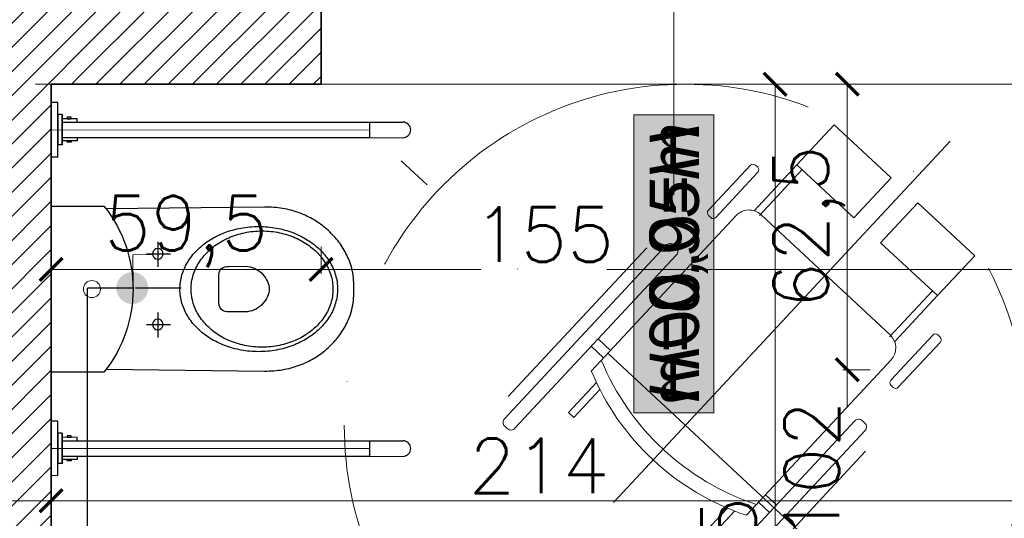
# Model space of a CAD drawing. Header units: millimetres. Extents: x -740 to 33545, y -26688 to 22494.
# Tile 148 of 256: x 10059 to 10276, y 10697 to 10806. Entities that reach past the tile are written whole.
import ezdxf
from ezdxf.lldxf.tags import DXFTag

# ---------------------------------------------------------------- set-up
doc = ezdxf.new("R2010")
doc.units = ezdxf.units.MM
doc.header["$MEASUREMENT"] = 0
doc.linetypes.add('ACAD_ISO10W100', pattern=[18, 12, -3, 0, -3])
doc.layers.get('Defpoints').update_dxf_attribs({"color": 252})
for name, color, linetype, lineweight in [('_IS_EKO_armatura', 7, 'Continuous', 15), ('_IS_EKO_odwodnienie_hydrantów', 3, 'Continuous', 30), ('A_istniejące ściany', 252, 'Continuous', 35), ('A_l.przerywana', 252, 'ICAD_ISO03W100', 9), ('A_opisy', 252, 'Continuous', 15), ('l.przerywana', 252, 'ICAD_ISO03W100', 5), ('l.wypełnien', 252, 'Continuous', 5), ('Nowe_820-G Rysunki Obrazki_Nr_pióra__1', 252, 'Continuous', 13), ('szraf1', 252, 'Continuous', 5), ('wymiarowanie', 252, 'Continuous', 9)]:
    doc.layers.add(name, color=color, linetype=linetype, lineweight=lineweight)
doc.layers.add('WYPOSARZENIE', color=252, linetype='Continuous')
doc.layers.add('WYPOSAŻENIE', color=252, linetype='Continuous')
doc.styles.add('ARIALL', font='GOTHIC.TTF', dxfattribs={"height": 40})
doc.styles.add('styl2', font='simplex.shx')
tags = doc.linetypes.add('ICAD_ISO03W100', pattern=[30, 12, -18]).pattern_tags.tags
tags[6:7] = [DXFTag(74, 4), DXFTag(75, 0), DXFTag(340, '0'), DXFTag(46, 1.0), DXFTag(50, 0.0), DXFTag(44, 0.0), DXFTag(45, 0.0)]
tags[4:5] = [DXFTag(74, 4), DXFTag(75, 0), DXFTag(340, '0'), DXFTag(46, 1.0), DXFTag(50, 0.0), DXFTag(44, 0.0), DXFTag(45, 0.0)]
doc.dimstyles.new('Skala 1-50', dxfattribs={"dimtxt": 12, "dimasz": 5, "dimexe": 1, "dimexo": 1, "dimgap": 1.5, "dimtad": 1, "dimdec": 1, "dimrnd": 0.5, "dimtxsty": 'styl2', "dimblk": 'ARCHTICK', "dimcen": 5, "dimadec": 0, "dimazin": 0, "dimtfac": 1, "dimtdec": 1, "dimtmove": 1, "dimatfit": 3, "dimldrblk": 'ARCHTICK', "dimfxl": 0, "dimlwd": -1, "dimlwe": -1, "dimarcsym": 0})

# ---------------------------------------------------------------- blocks, each defined once
blk = doc.blocks.new('FOTEL-K')
at = {"linetype": 'ACAD_ISO10W100'}
for p, q in [((5.633, 7.569), (-5.633, -7.569)), ((7.569, -5.633), (-7.569, 5.633))]:
    blk.add_line(p, q, dxfattribs=at)
for p, q in [((0.222, 4.361), (4.187, 1.41)), ((-0.001, 2.861), (-0.108, 2.718)), ((-0.108, 2.718), (0.638, 2.163)), ((0.798, 2.266), (-0.001, 2.861)), ((1.062, 2.419), (5.201, -0.661)), ((1.629, 2.451), (1.412, 2.159)), ((1.827, 2.303), (1.61, 2.011)), ((-2.741, -0.82), (-2.635, -0.677)), ((-2.635, -0.677), (-1.889, -1.232)), ((-1.941, -1.415), (-2.741, -0.82)), ((6.591, -1.997), (5.367, -1.086)), ((5.289, -1.263), (2.729, -4.704)), ((6.489, -2.135), (5.265, -1.224)), ((-4.113, -1.465), (-0.148, -4.416)), ((2.127, -4.792), (-2.012, -1.712)), ((-1.663, -1.972), (-1.907, -2.301)), ((-1.465, -2.119), (-1.709, -2.448)), ((3.908, -5.603), (2.684, -4.692)), ((3.805, -5.74), (2.581, -4.829))]:
    blk.add_line(p, q)
for points in [[(4.297, 0.733), (4.246, 0.664, -0.414214), (4.065, 0.637), (-0.557, 4.077, -0.414214), (-0.584, 4.258), (-0.532, 4.327, -0.414214), (-0.352, 4.353), (4.271, 0.913, -0.414214)], [(6.473, -0.994), (6.427, -1.056, -0.414214), (6.307, -1.074), (5.103, -0.178, -0.414214), (5.085, -0.058), (5.132, 0.004, -0.414214), (5.252, 0.022), (6.456, -0.874, -0.414214)], [(0.556, -4.295), (0.505, -4.364, -0.414214), (0.324, -4.39), (-4.298, -0.95, -0.414214), (-4.325, -0.769), (-4.273, -0.7, -0.414214), (-4.093, -0.674), (0.53, -4.114, -0.414214)], [(2.811, -5.915), (2.857, -5.853, 0.414214), (2.839, -5.733), (1.636, -4.837, 0.414214), (1.515, -4.855), (1.469, -4.917, 0.414214), (1.487, -5.037), (2.691, -5.933, 0.414214)]]:
    blk.add_lwpolyline(points, format="xyb", close=True)
for points in [[(7.655, -2.789), (6.591, -1.997), (5.464, -3.512), (6.527, -4.304)], [(4.869, -6.532), (3.805, -5.74), (4.933, -4.225), (5.997, -5.017)]]:
    blk.add_lwpolyline(points, close=True)
blk.add_circle((0, 0), 8.291, dxfattribs=at)
for centre, radius, start, end in [((4.045, -3.01), 6.195, 118.7855, 167.9004), ((4.33, -3.223), 6.195, 118.7855, 167.9004), ((4.944, -1.006), 0.43, 323.343, 53.343), ((2.384, -4.447), 0.43, 233.343, 323.343)]:
    blk.add_arc(centre, radius, start, end)
blk = doc.blocks.new('_ArchTick')
at = {"color": 0, "linetype": 'ByBlock', "const_width": 0.15}
blk.add_lwpolyline([(-0.5, -0.5), (0.5, 0.5)], dxfattribs=at)
blk = doc.blocks.new('*D2233')
at = {"layer": 'Defpoints', "color": 0}
for p in [(10052.23, 10727.2), (10066.23, 10728.73), (10066.23, 10700.5)]:
    blk.add_point(p, dxfattribs=at)
at = {"layer": 'wymiarowanie', "color": 0}
for p, q in [((10052.23, 10705.5), (10052.23, 10699.5)), ((10066.23, 10705.5), (10066.23, 10699.5)), ((10052.23, 10700.5), (10066.23, 10700.5))]:
    blk.add_line(p, q, dxfattribs=at)
at = {"layer": 'wymiarowanie', "color": 0, "xscale": 5, "yscale": 5, "zscale": 5, "rotation": 180}
blk.add_blockref('_ArchTick', (10052.23, 10700.5), dxfattribs=at)
at = {"layer": 'wymiarowanie', "color": 0, "xscale": 5, "yscale": 5, "zscale": 5}
blk.add_blockref('_ArchTick', (10066.23, 10700.5), dxfattribs=at)
at = {"layer": 'wymiarowanie', "color": 0, "insert": (10037.99, 10708.15), "char_height": 12, "attachment_point": 5, "style": 'styl2'}
blk.add_mtext('14', dxfattribs=at)
blk = doc.blocks.new('*D2234')
at = {"layer": 'Defpoints', "color": 0}
for p in [(10066.23, 10728.73), (10280.43, 10720.32), (10280.43, 10700.5)]:
    blk.add_point(p, dxfattribs=at)
at = {"layer": 'wymiarowanie', "color": 0}
for p, q in [((10066.23, 10705.5), (10066.23, 10699.5)), ((10280.43, 10705.5), (10280.43, 10699.5)), ((10066.23, 10700.5), (10280.43, 10700.5))]:
    blk.add_line(p, q, dxfattribs=at)
at = {"layer": 'wymiarowanie', "color": 0, "xscale": 5, "yscale": 5, "zscale": 5, "rotation": 180}
blk.add_blockref('_ArchTick', (10066.23, 10700.5), dxfattribs=at)
at = {"layer": 'wymiarowanie', "color": 0, "xscale": 5, "yscale": 5, "zscale": 5}
blk.add_blockref('_ArchTick', (10280.43, 10700.5), dxfattribs=at)
at = {"layer": 'wymiarowanie', "color": 0, "insert": (10173.33, 10708.15), "char_height": 12, "attachment_point": 5, "style": 'styl2'}
blk.add_mtext('214', dxfattribs=at)
blk = doc.blocks.new('*D2594')
at = {"layer": 'Defpoints', "color": 0}
for p in [(10066.23, 10774.55), (10125.49, 10774.55), (10125.49, 10751.3)]:
    blk.add_point(p, dxfattribs=at)
at = {"layer": 'wymiarowanie', "color": 0}
for p, q in [((10066.23, 10756.3), (10066.23, 10750.3)), ((10125.49, 10756.3), (10125.49, 10750.3)), ((10066.23, 10751.3), (10125.49, 10751.3))]:
    blk.add_line(p, q, dxfattribs=at)
at = {"layer": 'wymiarowanie', "color": 0, "xscale": 5, "yscale": 5, "zscale": 5, "rotation": 180}
blk.add_blockref('_ArchTick', (10066.23, 10751.3), dxfattribs=at)
at = {"layer": 'wymiarowanie', "color": 0, "xscale": 5, "yscale": 5, "zscale": 5}
blk.add_blockref('_ArchTick', (10125.49, 10751.3), dxfattribs=at)
at = {"layer": 'wymiarowanie', "color": 0, "insert": (10095.86, 10759.65), "char_height": 12, "attachment_point": 5, "style": 'styl2'}
blk.add_mtext('59,5', dxfattribs=at)
blk = doc.blocks.new('*D2595')
at = {"layer": 'Defpoints', "color": 0}
for p in [(10125.49, 10774.55), (10280.43, 10774.55), (10280.43, 10751.3)]:
    blk.add_point(p, dxfattribs=at)
at = {"layer": 'wymiarowanie', "color": 0}
for p, q in [((10125.49, 10756.3), (10125.49, 10750.3)), ((10280.43, 10756.3), (10280.43, 10750.3)), ((10125.49, 10751.3), (10160.59, 10751.3)), ((10280.43, 10751.3), (10188.23, 10751.3))]:
    blk.add_line(p, q, dxfattribs=at)
at = {"layer": 'wymiarowanie', "color": 0, "xscale": 5, "yscale": 5, "zscale": 5, "rotation": 180}
blk.add_blockref('_ArchTick', (10125.49, 10751.3), dxfattribs=at)
at = {"layer": 'wymiarowanie', "color": 0, "xscale": 5, "yscale": 5, "zscale": 5}
blk.add_blockref('_ArchTick', (10280.43, 10751.3), dxfattribs=at)
at = {"layer": 'wymiarowanie', "color": 0, "insert": (10174.41, 10758.95), "char_height": 12, "attachment_point": 5, "style": 'styl2'}
blk.add_mtext('155', dxfattribs=at)
blk = doc.blocks.new('*D2759')
at = {"layer": 'Defpoints', "color": 0}
for p in [(10280.43, 10791.99), (10241.04, 10729.26), (10280.43, 10729.26)]:
    blk.add_point(p, dxfattribs=at)
at = {"layer": 'wymiarowanie', "color": 0}
for p, q in [((10246.04, 10791.99), (10240.04, 10791.99)), ((10241.04, 10791.99), (10241.04, 10729.26)), ((10246.04, 10729.26), (10240.04, 10729.26))]:
    blk.add_line(p, q, dxfattribs=at)
at = {"layer": 'wymiarowanie', "color": 0, "xscale": 5, "yscale": 5, "zscale": 5}
for p, rotation in [((10241.04, 10791.99), 90), ((10241.04, 10729.26), 270)]:
    blk.add_blockref('_ArchTick', p, dxfattribs=dict(at, rotation=rotation))
at = {"layer": 'wymiarowanie', "color": 0, "insert": (10232.69, 10760.62), "char_height": 12, "attachment_point": 5, "rotation": 90, "style": 'styl2'}
blk.add_mtext('62,5', dxfattribs=at)
blk = doc.blocks.new('*D2760')
at = {"layer": 'Defpoints', "color": 0}
for p in [(10280.43, 10729.26), (10241.04, 10627.26), (10280.43, 10627.26)]:
    blk.add_point(p, dxfattribs=at)
at = {"layer": 'wymiarowanie', "color": 0}
for p, q in [((10246.04, 10729.26), (10240.04, 10729.26)), ((10241.04, 10729.26), (10241.04, 10720.96)), ((10241.04, 10627.26), (10241.04, 10693.2)), ((10246.04, 10627.26), (10240.04, 10627.26))]:
    blk.add_line(p, q, dxfattribs=at)
at = {"layer": 'wymiarowanie', "color": 0, "xscale": 5, "yscale": 5, "zscale": 5}
for p, rotation in [((10241.04, 10729.26), 90), ((10241.04, 10627.26), 270)]:
    blk.add_blockref('_ArchTick', p, dxfattribs=dict(at, rotation=rotation))
at = {"layer": 'wymiarowanie', "color": 0, "insert": (10233.24, 10707.08), "char_height": 12, "attachment_point": 5, "rotation": 90, "style": 'styl2'}
blk.add_mtext('102', dxfattribs=at)
blk = doc.blocks.new('*D2764')
at = {"layer": 'Defpoints', "color": 0}
for p in [(10225.17, 10791.99), (10246.04, 10791.99), (10245.86, 10564.52)]:
    blk.add_point(p, dxfattribs=at)
at = {"layer": 'wymiarowanie', "color": 0}
for p, q in [((10230.17, 10791.99), (10224.17, 10791.99)), ((10225.17, 10564.52), (10225.17, 10791.99)), ((10230.17, 10564.52), (10224.17, 10564.52))]:
    blk.add_line(p, q, dxfattribs=at)
at = {"layer": 'wymiarowanie', "color": 0, "xscale": 5, "yscale": 5, "zscale": 5}
for p, rotation in [((10225.17, 10791.99), 90), ((10225.17, 10564.52), 270)]:
    blk.add_blockref('_ArchTick', p, dxfattribs=dict(at, rotation=rotation))
at = {"layer": 'wymiarowanie', "color": 0, "insert": (10216.82, 10678.26), "char_height": 12, "attachment_point": 5, "rotation": 90, "style": 'styl2'}
blk.add_mtext('227,5', dxfattribs=at)

msp = doc.modelspace()

# ---------------------------------------------------------------- hatches: boundary and pattern name
at = {"layer": '_IS_EKO_armatura', "linetype": 'ByBlock'}
msp.add_hatch(color=256, dxfattribs=at).paths.add_polyline_path([(10081.01, 10745.48, -1), (10087.1, 10748.95, -1)])
at = {"layer": 'A_opisy', "ltscale": 0.3}
msp.add_hatch(color=256, dxfattribs=at).paths.add_polyline_path([(10194.2, 10785.27), (10194.2, 10719.81), (10211.73, 10719.81), (10211.73, 10785.27)])
msp.add_hatch(color=256, dxfattribs=at).paths.add_polyline_path([(10194.2, 10785.27), (10194.2, 10719.81), (10211.73, 10719.81), (10211.73, 10785.27)])
msp.add_hatch(color=256, dxfattribs=at).paths.add_polyline_path([(10194.2, 10785.27), (10194.2, 10719.81), (10211.73, 10719.81), (10211.73, 10785.27)])
msp.add_hatch(color=256, dxfattribs=at).paths.add_polyline_path([(10194.2, 10785.27), (10194.2, 10719.81), (10211.73, 10719.81), (10211.73, 10785.27)])
at = {"layer": 'l.wypełnien'}
h = msp.add_hatch(dxfattribs=at)
h.set_pattern_fill('ANSI31', color=256, scale=30, style=0)
h.paths.add_polyline_path([(8887.19, 10284.84), (8887.19, 10539.8), (8932.19, 10539.8), (8932.19, 10402.52), (9059.57, 10402.52), (9368.19, 10402.52), (9394.23, 10402.52), (9416.72, 10402.52), (9416.72, 10359.34), (9405.31, 10359.34), (9376.25, 10359.34), (8932.19, 10359.34), (8932.19, 10284.84)])
h.paths.add_polyline_path([(9871.19, 10801.99), (9871.19, 10791.99), (9878.23, 10791.99), (9890.23, 10791.99), (10052.23, 10791.99), (10052.23, 10564.52), (10066.23, 10564.52), (10066.23, 10706), (10066.23, 10711.93), (10066.23, 10711.98), (10066.23, 10728.73), (10066.23, 10765.23), (10066.23, 10776), (10066.23, 10781.93), (10066.23, 10781.98), (10066.23, 10781.93), (10066.23, 10776), (10066.22, 10776), (10066.23, 10781.93), (10066.23, 10781.98), (10066.23, 10791.99), (10125.49, 10791.99), (10125.49, 10808.08), (10125.49, 10819.93), (10125.49, 10834.32), (10058.81, 10834.32), (9924.19, 10834.32), (9924.19, 10862.32), (9879.19, 10862.32), (9879.19, 10834.32), (9871.19, 10834.32), (9871.19, 10801.99)])
h.paths.add_polyline_path([(9570.47, 10794.52), (9731.23, 10794.52), (9731.23, 10731.52), (9748.23, 10731.52), (9748.23, 10793.99), (9768.19, 10793.99), (9768.19, 10801.99), (9781.19, 10801.99), (9781.19, 10834.32), (9769.78, 10834.32), (9645.19, 10834.32), (9645.19, 10833.52), (9604.19, 10833.52), (9570.47, 10833.52)])
h.paths.add_polyline_path([(9394.23, 10794.52), (9428.47, 10794.52), (9428.47, 10833.52), (9388.19, 10833.52), (9388.19, 10794.52), (9394.23, 10794.52)])
h.paths.add_polyline_path([(9428.47, 10794.52), (9428.47, 10833.52), (9448.47, 10833.52), (9448.47, 10794.52)])
h.paths.add_polyline_path([(9550.47, 10794.52), (9570.47, 10794.52), (9570.47, 10833.52), (9550.47, 10833.52)])
h.paths.add_polyline_path([(9368.19, 10794.52), (9388.19, 10794.52), (9388.19, 10833.52), (9368.19, 10833.52)])
h.paths.add_polyline_path([(9604.19, 10833.52), (9604.19, 10849.32), (9645.19, 10849.32), (9645.19, 10833.52)])
h.paths.add_polyline_path([(9368.19, 10422.52), (9368.19, 10402.52), (9394.23, 10402.52), (9394.23, 10422.52)])
h.paths.add_polyline_path([(9368.19, 10774.52), (9394.23, 10774.52), (9394.23, 10794.52), (9368.19, 10794.52)])

# ---------------------------------------------------------------- linework, layer by layer
at = {"layer": '_IS_EKO_armatura', "linetype": 'ByBlock'}
for p, q in [((10088.28, 10754.57), (10084.17, 10754.54)), ((10084.17, 10754.54), (10084.23, 10747.22))]:
    msp.add_line(p, q, dxfattribs=at)
at = {"layer": '_IS_EKO_odwodnienie_hydrantów'}
for p, q in [((10074.23, 10546.1), (10074.23, 10747.22)), ((10084.23, 10747.22), (10074.23, 10747.22)), ((10094.78, 10747.22), (10084.78, 10747.22))]:
    msp.add_line(p, q, dxfattribs=at)
at = {"layer": 'A_istniejące ściany'}
for points in [[(10125.49, 10791.99), (10125.49, 10834.32)], [(10125.49, 10808.08), (10125.49, 10791.99)], [(10066.23, 10791.99), (10125.49, 10791.99)], [(10066.23, 10564.52), (10066.23, 10791.99)]]:
    msp.add_lwpolyline(points, dxfattribs=at)
at = {"layer": 'A_l.przerywana', "ltscale": 0.3}
msp.add_lwpolyline([(10280.43, 10791.99), (10125.49, 10791.99)], dxfattribs=at)
at = {"layer": 'A_opisy'}
msp.add_line((10202.96, 10901.06), (10202.96, 10767.59), dxfattribs=at)
at = {"layer": 'A_opisy', "ltscale": 0.3}
msp.add_lwpolyline([(10194.2, 10785.27), (10194.2, 10719.81), (10211.73, 10719.81), (10211.73, 10785.27)], close=True, dxfattribs=at)
msp.add_lwpolyline([(10194.2, 10785.27), (10194.2, 10719.81), (10211.73, 10719.81), (10211.73, 10785.27)], close=True, dxfattribs=at)
msp.add_lwpolyline([(10194.2, 10785.27), (10194.2, 10719.81), (10211.73, 10719.81), (10211.73, 10785.27)], close=True, dxfattribs=at)
msp.add_lwpolyline([(10194.2, 10785.27), (10194.2, 10719.81), (10211.73, 10719.81), (10211.73, 10785.27)], close=True, dxfattribs=at)
at = {"layer": 'l.przerywana'}
for p, q in [((10136.13, 10781.95), (10066.23, 10781.93)), ((10136.13, 10711.95), (10066.23, 10711.93))]:
    msp.add_line(p, q, dxfattribs=at)
at = {"layer": 'Nowe_820-G Rysunki Obrazki_Nr_pióra__1', "linetype": 'Continuous', "lineweight": 13}
for points in [[(10073, 10791.99), (10062.84, 10791.99)], [(10073, 10791.99), (10083.16, 10791.99)]]:
    msp.add_lwpolyline(points, dxfattribs=at)
at = {"layer": 'wymiarowanie'}
msp.add_circle((10075.19, 10746.99), 1.88, dxfattribs=at)
at = {"layer": 'WYPOSARZENIE'}
msp.add_lwpolyline([(10066.23, 10728.73), (10066.23, 10765.23), (10077.84, 10765.23, -0.349919), (10077.84, 10728.73), (10066.23, 10728.73)], format="xyb", dxfattribs=at)
at = {"layer": 'WYPOSAŻENIE'}
for p, q in [((10066.23, 10787.98), (10066.22, 10775.98)), ((10067.73, 10787.98), (10066.23, 10787.98)), ((10067.72, 10775.98), (10067.73, 10787.98)), ((10067.72, 10778.66), (10067.73, 10785.33)), ((10067.73, 10785.32), (10067.72, 10778.65)), ((10068.64, 10785.32), (10067.73, 10785.32)), ((10068.64, 10785.33), (10068.64, 10778.66)), ((10068.64, 10778.65), (10068.64, 10785.32)), ((10068.64, 10784.42), (10068.64, 10783.68)), ((10071.92, 10784.41), (10068.64, 10784.42)), ((10068.64, 10783.68), (10136.13, 10783.65)), ((10069.75, 10784.72), (10069.75, 10784.42)), ((10070.63, 10784.72), (10069.75, 10784.72)), ((10069.75, 10784.42), (10070.63, 10784.42)), ((10070.63, 10784.42), (10070.63, 10784.72)), ((10071.92, 10783.68), (10071.92, 10784.41)), ((10136.13, 10783.65), (10136.12, 10780.25)), ((10136.13, 10783.65), (10143.49, 10783.64)), ((10143.79, 10783.62), (10143.49, 10783.64)), ((10144.07, 10783.54), (10143.79, 10783.62)), ((10144.34, 10783.41), (10144.07, 10783.54)), ((10144.59, 10783.24), (10144.34, 10783.41)), ((10144.8, 10783.03), (10144.59, 10783.24)), ((10144.97, 10782.79), (10144.8, 10783.03)), ((10144.58, 10780.64), (10144.79, 10780.85)), ((10144.79, 10780.85), (10144.96, 10781.09)), ((10144.96, 10781.09), (10145.09, 10781.36)), ((10145.09, 10782.52), (10144.97, 10782.79)), ((10145.17, 10782.24), (10145.09, 10782.52)), ((10145.09, 10781.36), (10145.17, 10781.65)), ((10145.19, 10781.94), (10145.17, 10782.24)), ((10145.17, 10781.65), (10145.19, 10781.94)), ((10068.64, 10778.66), (10067.72, 10778.66)), ((10068.64, 10779.56), (10068.64, 10780.29)), ((10068.64, 10780.28), (10136.12, 10780.25)), ((10071.92, 10779.56), (10068.64, 10779.56)), ((10069.74, 10779.26), (10069.74, 10779.56)), ((10069.74, 10779.56), (10070.62, 10779.56)), ((10070.62, 10779.26), (10069.74, 10779.26)), ((10070.62, 10779.56), (10070.62, 10779.26)), ((10071.92, 10780.29), (10071.92, 10779.56)), ((10136.12, 10780.25), (10143.49, 10780.24)), ((10143.49, 10780.24), (10143.79, 10780.27)), ((10143.79, 10780.27), (10144.07, 10780.34)), ((10144.07, 10780.34), (10144.34, 10780.47)), ((10144.34, 10780.47), (10144.58, 10780.64)), ((10067.72, 10775.99), (10066.22, 10776)), ((10066.23, 10717.98), (10066.22, 10705.98)), ((10067.73, 10717.98), (10066.23, 10717.98)), ((10067.72, 10705.98), (10067.73, 10717.98)), ((10067.72, 10708.66), (10067.73, 10715.33)), ((10067.73, 10715.32), (10067.72, 10708.65)), ((10068.64, 10715.32), (10067.73, 10715.32)), ((10068.64, 10715.33), (10068.64, 10708.66)), ((10068.64, 10708.65), (10068.64, 10715.32)), ((10068.64, 10714.42), (10068.64, 10713.68)), ((10071.92, 10714.41), (10068.64, 10714.42)), ((10069.75, 10714.72), (10069.75, 10714.42)), ((10070.63, 10714.72), (10069.75, 10714.72)), ((10069.75, 10714.42), (10070.63, 10714.42)), ((10070.63, 10714.42), (10070.63, 10714.72)), ((10071.92, 10713.68), (10071.92, 10714.41)), ((10068.64, 10713.68), (10136.13, 10713.65)), ((10136.13, 10713.65), (10136.12, 10710.25)), ((10136.13, 10713.65), (10143.49, 10713.64)), ((10143.79, 10713.62), (10143.49, 10713.64)), ((10144.07, 10713.54), (10143.79, 10713.62)), ((10144.34, 10713.41), (10144.07, 10713.54)), ((10144.59, 10713.24), (10144.34, 10713.41)), ((10144.8, 10713.03), (10144.59, 10713.24)), ((10144.97, 10712.79), (10144.8, 10713.03)), ((10145.09, 10712.52), (10144.97, 10712.79)), ((10145.17, 10712.24), (10145.09, 10712.52)), ((10145.09, 10711.36), (10145.17, 10711.65)), ((10145.19, 10711.94), (10145.17, 10712.24)), ((10145.17, 10711.65), (10145.19, 10711.94)), ((10068.64, 10709.56), (10068.64, 10710.29)), ((10068.64, 10710.28), (10136.12, 10710.25)), ((10071.92, 10709.56), (10068.64, 10709.56)), ((10069.74, 10709.26), (10069.74, 10709.56)), ((10069.74, 10709.56), (10070.62, 10709.56)), ((10070.62, 10709.56), (10070.62, 10709.26)), ((10071.92, 10710.29), (10071.92, 10709.56)), ((10136.12, 10710.25), (10143.49, 10710.24)), ((10143.49, 10710.24), (10143.79, 10710.27)), ((10143.79, 10710.27), (10144.07, 10710.34)), ((10144.07, 10710.34), (10144.34, 10710.47)), ((10144.34, 10710.47), (10144.58, 10710.64)), ((10144.58, 10710.64), (10144.79, 10710.85)), ((10144.79, 10710.85), (10144.96, 10711.09)), ((10144.96, 10711.09), (10145.09, 10711.36)), ((10068.64, 10708.66), (10067.72, 10708.66)), ((10070.62, 10709.26), (10069.74, 10709.26)), ((10067.72, 10705.99), (10066.22, 10706))]:
    msp.add_line(p, q, dxfattribs=at)
for points in [[(10078.34, 10729.38), (10113.11, 10728.98), (10113.62, 10728.98), (10114.13, 10728.99), (10114.63, 10729.01), (10115.13, 10729.04), (10115.62, 10729.08), (10116.11, 10729.14), (10116.59, 10729.2), (10117.07, 10729.28), (10117.55, 10729.36), (10118.01, 10729.46), (10118.48, 10729.57), (10118.93, 10729.68), (10119.39, 10729.81), (10119.83, 10729.95), (10120.28, 10730.09), (10120.71, 10730.25), (10121.14, 10730.41), (10121.56, 10730.58), (10121.98, 10730.77), (10122.39, 10730.96), (10122.8, 10731.15), (10123.2, 10731.36), (10123.59, 10731.58), (10123.97, 10731.8), (10124.35, 10732.03), (10124.72, 10732.27), (10125.09, 10732.52), (10125.45, 10732.77), (10125.8, 10733.03), (10126.14, 10733.3), (10126.48, 10733.58), (10126.8, 10733.86), (10127.13, 10734.15), (10127.44, 10734.44), (10127.74, 10734.74), (10128.04, 10735.05), (10128.33, 10735.36), (10128.61, 10735.68), (10128.89, 10736.01), (10129.15, 10736.34), (10129.41, 10736.67), (10129.66, 10737.01), (10129.9, 10737.36), (10130.13, 10737.71), (10130.35, 10738.06), (10130.57, 10738.42), (10130.77, 10738.78), (10130.96, 10739.15), (10131.15, 10739.52), (10131.33, 10739.9), (10131.5, 10740.27), (10131.65, 10740.66), (10131.8, 10741.04), (10131.94, 10741.43), (10131.94, 10741.43), (10132.09, 10741.91), (10132.22, 10742.4), (10132.34, 10742.91), (10132.44, 10743.43), (10132.52, 10743.95), (10132.59, 10744.47), (10132.64, 10745), (10132.68, 10745.51), (10132.71, 10746.02), (10132.72, 10746.51), (10132.73, 10746.99), (10132.73, 10746.99), (10132.72, 10747.46), (10132.71, 10747.96), (10132.68, 10748.46), (10132.64, 10748.98), (10132.59, 10749.5), (10132.52, 10750.03), (10132.44, 10750.55), (10132.34, 10751.07), (10132.22, 10751.58), (10132.09, 10752.07), (10131.94, 10752.55), (10131.8, 10752.94), (10131.65, 10753.32), (10131.49, 10753.7), (10131.33, 10754.08), (10131.15, 10754.46), (10130.96, 10754.83), (10130.77, 10755.19), (10130.56, 10755.56), (10130.35, 10755.92), (10130.13, 10756.27), (10129.9, 10756.62), (10129.66, 10756.97), (10129.41, 10757.31), (10129.15, 10757.64), (10128.89, 10757.97), (10128.61, 10758.29), (10128.33, 10758.61), (10128.04, 10758.93), (10127.74, 10759.23), (10127.44, 10759.53), (10127.12, 10759.83), (10126.8, 10760.12), (10126.47, 10760.4), (10126.14, 10760.67), (10125.79, 10760.94), (10125.44, 10761.2), (10125.09, 10761.46), (10124.72, 10761.7), (10124.35, 10761.94), (10123.97, 10762.17), (10123.58, 10762.4), (10123.19, 10762.61), (10122.79, 10762.82), (10122.39, 10763.02), (10121.98, 10763.21), (10121.56, 10763.39), (10121.14, 10763.57), (10120.71, 10763.73), (10120.27, 10763.88), (10119.83, 10764.03), (10119.38, 10764.16), (10118.93, 10764.29), (10118.47, 10764.41), (10118.01, 10764.51), (10117.54, 10764.61), (10117.07, 10764.7), (10116.59, 10764.77), (10116.11, 10764.84), (10115.62, 10764.89), (10115.12, 10764.93), (10114.63, 10764.97), (10114.12, 10764.99), (10113.62, 10764.99), (10113.11, 10764.99), (10113.11, 10764.99), (10078.34, 10764.59)], [(10089.66, 10757.33), (10089.66, 10751.88)], [(10087.15, 10754.73), (10092.47, 10754.73)], [(10089.67, 10741.83), (10089.67, 10736.37)], [(10087.15, 10739.22), (10092.47, 10739.22)]]:
    msp.add_lwpolyline(points, dxfattribs=at)
for points in [[(10094.51, 10746.99), (10094.52, 10747.38), (10094.54, 10747.78), (10094.58, 10748.17), (10094.62, 10748.56), (10094.69, 10748.94), (10094.76, 10749.33), (10094.85, 10749.7), (10094.95, 10750.08), (10095.07, 10750.45), (10095.2, 10750.82), (10095.34, 10751.18), (10095.49, 10751.54), (10095.65, 10751.89), (10095.83, 10752.24), (10096.02, 10752.59), (10096.22, 10752.93), (10096.43, 10753.26), (10096.65, 10753.59), (10096.88, 10753.92), (10097.12, 10754.24), (10097.38, 10754.55), (10097.64, 10754.86), (10097.91, 10755.16), (10098.2, 10755.46), (10098.49, 10755.74), (10098.79, 10756.03), (10099.1, 10756.3), (10099.43, 10756.57), (10099.76, 10756.83), (10100.09, 10757.09), (10100.44, 10757.34), (10100.8, 10757.58), (10101.16, 10757.81), (10101.53, 10758.04), (10101.91, 10758.25), (10102.3, 10758.46), (10102.69, 10758.66), (10103.09, 10758.86), (10103.5, 10759.04), (10103.92, 10759.22), (10104.34, 10759.39), (10104.77, 10759.54), (10105.2, 10759.69), (10105.64, 10759.83), (10106.09, 10759.96), (10106.54, 10760.08), (10106.99, 10760.2), (10107.46, 10760.3), (10107.92, 10760.39), (10108.4, 10760.47), (10108.87, 10760.54), (10109.35, 10760.6), (10109.84, 10760.65), (10110.33, 10760.69), (10110.82, 10760.72), (10111.32, 10760.74), (10111.82, 10760.74), (10111.82, 10760.74), (10112.32, 10760.74), (10112.81, 10760.72), (10113.31, 10760.69), (10113.79, 10760.65), (10114.28, 10760.6), (10114.76, 10760.54), (10115.24, 10760.47), (10115.71, 10760.39), (10116.18, 10760.3), (10116.64, 10760.2), (10117.09, 10760.09), (10117.55, 10759.96), (10117.99, 10759.83), (10118.43, 10759.69), (10118.87, 10759.55), (10119.29, 10759.39), (10119.72, 10759.22), (10120.13, 10759.04), (10120.54, 10758.86), (10120.94, 10758.67), (10121.33, 10758.46), (10121.72, 10758.26), (10122.1, 10758.04), (10122.47, 10757.81), (10122.84, 10757.58), (10123.19, 10757.34), (10123.54, 10757.09), (10123.88, 10756.84), (10124.21, 10756.57), (10124.53, 10756.3), (10124.84, 10756.03), (10125.14, 10755.75), (10125.44, 10755.46), (10125.72, 10755.16), (10125.99, 10754.86), (10126.26, 10754.55), (10126.51, 10754.24), (10126.75, 10753.92), (10126.99, 10753.6), (10127.21, 10753.27), (10127.42, 10752.93), (10127.62, 10752.59), (10127.8, 10752.25), (10127.98, 10751.9), (10128.14, 10751.54), (10128.3, 10751.18), (10128.44, 10750.82), (10128.56, 10750.45), (10128.68, 10750.08), (10128.78, 10749.71), (10128.87, 10749.33), (10128.95, 10748.95), (10129.01, 10748.56), (10129.06, 10748.17), (10129.09, 10747.78), (10129.11, 10747.39), (10129.12, 10746.99), (10129.12, 10746.99), (10129.11, 10746.59), (10129.09, 10746.2), (10129.06, 10745.8), (10129.01, 10745.42), (10128.95, 10745.03), (10128.87, 10744.65), (10128.78, 10744.27), (10128.68, 10743.89), (10128.56, 10743.52), (10128.44, 10743.16), (10128.3, 10742.79), (10128.14, 10742.43), (10127.98, 10742.08), (10127.8, 10741.73), (10127.62, 10741.39), (10127.42, 10741.04), (10127.21, 10740.71), (10126.99, 10740.38), (10126.75, 10740.06), (10126.51, 10739.74), (10126.26, 10739.42), (10125.99, 10739.12), (10125.72, 10738.81), (10125.44, 10738.52), (10125.14, 10738.23), (10124.84, 10737.95), (10124.53, 10737.67), (10124.21, 10737.4), (10123.88, 10737.14), (10123.54, 10736.88), (10123.19, 10736.64), (10122.84, 10736.4), (10122.47, 10736.16), (10122.1, 10735.94), (10121.72, 10735.72), (10121.34, 10735.51), (10120.94, 10735.31), (10120.54, 10735.12), (10120.13, 10734.93), (10119.72, 10734.76), (10119.3, 10734.59), (10118.87, 10734.43), (10118.43, 10734.28), (10117.99, 10734.14), (10117.55, 10734.01), (10117.1, 10733.89), (10116.64, 10733.78), (10116.18, 10733.68), (10115.71, 10733.59), (10115.24, 10733.5), (10114.76, 10733.43), (10114.28, 10733.37), (10113.8, 10733.32), (10113.31, 10733.28), (10112.81, 10733.26), (10112.32, 10733.24), (10111.82, 10733.23), (10111.82, 10733.23), (10111.32, 10733.24), (10110.82, 10733.26), (10110.33, 10733.28), (10109.84, 10733.32), (10109.35, 10733.37), (10108.87, 10733.43), (10108.4, 10733.5), (10107.93, 10733.58), (10107.46, 10733.68), (10107, 10733.78), (10106.54, 10733.89), (10106.09, 10734.01), (10105.64, 10734.14), (10105.2, 10734.28), (10104.77, 10734.43), (10104.34, 10734.59), (10103.92, 10734.75), (10103.5, 10734.93), (10103.1, 10735.12), (10102.69, 10735.31), (10102.3, 10735.51), (10101.91, 10735.72), (10101.53, 10735.94), (10101.16, 10736.16), (10100.8, 10736.39), (10100.44, 10736.64), (10100.1, 10736.88), (10099.76, 10737.14), (10099.43, 10737.4), (10099.11, 10737.67), (10098.79, 10737.95), (10098.49, 10738.23), (10098.2, 10738.52), (10097.91, 10738.81), (10097.64, 10739.11), (10097.38, 10739.42), (10097.12, 10739.73), (10096.88, 10740.05), (10096.65, 10740.38), (10096.43, 10740.71), (10096.22, 10741.04), (10096.02, 10741.38), (10095.83, 10741.73), (10095.65, 10742.08), (10095.49, 10742.43), (10095.34, 10742.79), (10095.2, 10743.15), (10095.07, 10743.52), (10094.96, 10743.89), (10094.85, 10744.27), (10094.76, 10744.65), (10094.69, 10745.03), (10094.63, 10745.41), (10094.58, 10745.8), (10094.54, 10746.19), (10094.52, 10746.59), (10094.51, 10746.99)], [(10096.97, 10746.99), (10096.98, 10747.39), (10097, 10747.79), (10097.04, 10748.19), (10097.09, 10748.58), (10097.16, 10748.97), (10097.24, 10749.36), (10097.34, 10749.75), (10097.45, 10750.12), (10097.57, 10750.5), (10097.71, 10750.87), (10097.86, 10751.23), (10098.02, 10751.59), (10098.2, 10751.95), (10098.39, 10752.3), (10098.59, 10752.64), (10098.8, 10752.98), (10099.03, 10753.31), (10099.26, 10753.64), (10099.51, 10753.96), (10099.77, 10754.27), (10100.04, 10754.58), (10100.32, 10754.88), (10100.61, 10755.17), (10100.91, 10755.46), (10101.22, 10755.74), (10101.54, 10756.01), (10101.87, 10756.27), (10102.21, 10756.53), (10102.56, 10756.77), (10102.92, 10757.01), (10103.28, 10757.24), (10103.66, 10757.46), (10104.04, 10757.68), (10104.43, 10757.88), (10104.83, 10758.07), (10105.23, 10758.26), (10105.64, 10758.43), (10106.06, 10758.6), (10106.49, 10758.75), (10106.92, 10758.9), (10107.36, 10759.03), (10107.81, 10759.15), (10108.26, 10759.27), (10108.71, 10759.37), (10109.17, 10759.46), (10109.64, 10759.54), (10110.11, 10759.6), (10110.59, 10759.66), (10111.07, 10759.7), (10111.56, 10759.73), (10112.04, 10759.75), (10112.54, 10759.76), (10112.54, 10759.76), (10113.03, 10759.75), (10113.52, 10759.73), (10114, 10759.7), (10114.49, 10759.66), (10114.96, 10759.6), (10115.43, 10759.54), (10115.9, 10759.46), (10116.36, 10759.37), (10116.82, 10759.27), (10117.27, 10759.15), (10117.71, 10759.03), (10118.15, 10758.9), (10118.59, 10758.75), (10119.01, 10758.6), (10119.43, 10758.43), (10119.84, 10758.26), (10120.25, 10758.07), (10120.65, 10757.88), (10121.04, 10757.68), (10121.42, 10757.47), (10121.79, 10757.24), (10122.16, 10757.01), (10122.52, 10756.78), (10122.87, 10756.53), (10123.21, 10756.27), (10123.54, 10756.01), (10123.86, 10755.74), (10124.17, 10755.46), (10124.47, 10755.18), (10124.76, 10754.88), (10125.04, 10754.58), (10125.31, 10754.28), (10125.57, 10753.96), (10125.81, 10753.64), (10126.05, 10753.32), (10126.28, 10752.98), (10126.49, 10752.65), (10126.69, 10752.3), (10126.88, 10751.95), (10127.05, 10751.6), (10127.22, 10751.24), (10127.37, 10750.87), (10127.5, 10750.5), (10127.63, 10750.13), (10127.74, 10749.75), (10127.83, 10749.36), (10127.91, 10748.98), (10127.98, 10748.59), (10128.03, 10748.19), (10128.07, 10747.79), (10128.1, 10747.39), (10128.1, 10746.99), (10128.1, 10746.99), (10128.1, 10746.58), (10128.07, 10746.18), (10128.04, 10745.78), (10127.98, 10745.39), (10127.91, 10745), (10127.83, 10744.61), (10127.74, 10744.23), (10127.63, 10743.85), (10127.5, 10743.48), (10127.37, 10743.11), (10127.22, 10742.74), (10127.05, 10742.38), (10126.88, 10742.02), (10126.69, 10741.68), (10126.49, 10741.33), (10126.28, 10740.99), (10126.05, 10740.66), (10125.82, 10740.33), (10125.57, 10740.01), (10125.31, 10739.7), (10125.04, 10739.39), (10124.76, 10739.09), (10124.47, 10738.8), (10124.17, 10738.51), (10123.86, 10738.24), (10123.54, 10737.96), (10123.21, 10737.7), (10122.87, 10737.45), (10122.52, 10737.2), (10122.16, 10736.96), (10121.8, 10736.73), (10121.42, 10736.51), (10121.04, 10736.3), (10120.65, 10736.09), (10120.25, 10735.9), (10119.85, 10735.72), (10119.43, 10735.54), (10119.01, 10735.38), (10118.59, 10735.22), (10118.16, 10735.08), (10117.72, 10734.94), (10117.27, 10734.82), (10116.82, 10734.71), (10116.36, 10734.61), (10115.9, 10734.52), (10115.44, 10734.44), (10114.96, 10734.37), (10114.49, 10734.32), (10114.01, 10734.27), (10113.52, 10734.24), (10113.03, 10734.22), (10112.54, 10734.22), (10112.54, 10734.22), (10112.05, 10734.22), (10111.56, 10734.24), (10111.07, 10734.27), (10110.59, 10734.32), (10110.12, 10734.37), (10109.64, 10734.44), (10109.18, 10734.52), (10108.71, 10734.61), (10108.26, 10734.71), (10107.81, 10734.82), (10107.36, 10734.94), (10106.92, 10735.08), (10106.49, 10735.22), (10106.06, 10735.38), (10105.64, 10735.54), (10105.23, 10735.72), (10104.83, 10735.9), (10104.43, 10736.09), (10104.04, 10736.3), (10103.66, 10736.51), (10103.28, 10736.73), (10102.92, 10736.96), (10102.56, 10737.2), (10102.21, 10737.44), (10101.87, 10737.7), (10101.54, 10737.96), (10101.22, 10738.23), (10100.91, 10738.51), (10100.61, 10738.8), (10100.32, 10739.09), (10100.04, 10739.39), (10099.77, 10739.7), (10099.51, 10740.01), (10099.26, 10740.33), (10099.03, 10740.66), (10098.8, 10740.99), (10098.59, 10741.33), (10098.39, 10741.67), (10098.2, 10742.02), (10098.02, 10742.38), (10097.86, 10742.74), (10097.71, 10743.1), (10097.57, 10743.47), (10097.45, 10743.85), (10097.34, 10744.23), (10097.24, 10744.61), (10097.16, 10745), (10097.1, 10745.39), (10097.04, 10745.78), (10097, 10746.18), (10096.98, 10746.58), (10096.97, 10746.99)], [(10089.66, 10753.58), (10090.08, 10753.64), (10090.4, 10753.82), (10090.63, 10754.07), (10090.77, 10754.39), (10090.82, 10754.73), (10090.77, 10755.07), (10090.63, 10755.38), (10090.4, 10755.64), (10090.08, 10755.81), (10089.66, 10755.88), (10089.25, 10755.81), (10088.93, 10755.64), (10088.7, 10755.38), (10088.56, 10755.07), (10088.51, 10754.73), (10088.56, 10754.39), (10088.7, 10754.07), (10088.93, 10753.82), (10089.25, 10753.64), (10089.66, 10753.58)], [(10103.02, 10747.21), (10103.02, 10749.91), (10103.11, 10750.6), (10103.33, 10751.12), (10103.65, 10751.49), (10104.03, 10751.74), (10104.44, 10751.89), (10104.84, 10751.96), (10105.2, 10751.97), (10108.96, 10751.99), (10109.44, 10751.96), (10109.91, 10751.88), (10110.37, 10751.75), (10110.82, 10751.58), (10111.25, 10751.37), (10111.65, 10751.12), (10112.04, 10750.83), (10112.4, 10750.52), (10112.73, 10750.19), (10113.04, 10749.83), (10113.31, 10749.45), (10113.54, 10749.05), (10113.74, 10748.65), (10113.9, 10748.24), (10114.02, 10747.82), (10114.09, 10747.4), (10114.11, 10746.99), (10114.09, 10746.58), (10114.02, 10746.16), (10113.9, 10745.74), (10113.74, 10745.33), (10113.54, 10744.92), (10113.3, 10744.53), (10113.03, 10744.15), (10112.73, 10743.79), (10112.39, 10743.45), (10112.03, 10743.14), (10111.64, 10742.86), (10111.23, 10742.61), (10110.8, 10742.4), (10110.36, 10742.22), (10109.89, 10742.1), (10109.42, 10742.02), (10108.93, 10741.99), (10105.18, 10741.99), (10104.83, 10742.01), (10104.44, 10742.08), (10104.03, 10742.22), (10103.65, 10742.47), (10103.33, 10742.84), (10103.11, 10743.36), (10103.02, 10744.06)], [(10089.67, 10738.07), (10090.08, 10738.14), (10090.4, 10738.31), (10090.63, 10738.57), (10090.77, 10738.88), (10090.82, 10739.22), (10090.77, 10739.56), (10090.63, 10739.88), (10090.4, 10740.13), (10090.08, 10740.31), (10089.67, 10740.37), (10089.25, 10740.31), (10088.93, 10740.13), (10088.7, 10739.88), (10088.56, 10739.56), (10088.52, 10739.22), (10088.56, 10738.88), (10088.7, 10738.57), (10088.93, 10738.31), (10089.25, 10738.14), (10089.67, 10738.07)]]:
    msp.add_lwpolyline(points, close=True, dxfattribs=at)

# ---------------------------------------------------------------- block references
at = {"layer": 'szraf1', "linetype": 'ByBlock', "xscale": -9.036144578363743, "yscale": 9.03614457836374, "zscale": 9.036144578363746, "rotation": 190.3790015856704}
msp.add_blockref('FOTEL-K', (10205.51, 10717.07), dxfattribs=at)

# ---------------------------------------------------------------- texts
at = {"layer": 'A_opisy', "ltscale": 0.3, "insert": (10197.65, 10721.92), "char_height": 10.8, "width": 109.7533, "attachment_point": 1, "rotation": 90, "style": 'ARIALL'}
msp.add_mtext('{\\fArial|b0|i1|c238|p34;H=0,95m}', dxfattribs=at)
at = {"layer": 'A_opisy', "ltscale": 0.3, "extrusion": (0, 0, -1), "insert": (10197.65, 10783.15), "char_height": 10.8, "width": 109.7533, "attachment_point": 1, "text_direction": (0, -1, 0), "style": 'ARIALL'}
msp.add_mtext('{\\fArial|b0|i1|c238|p34;H=0,00m}', dxfattribs=at)

# ---------------------------------------------------------------- dimensions: what is measured, and where the dimension line sits
at = {"layer": 'wymiarowanie'}
for base, p1, p2, picture, middle in [((10225.17, 10791.99), (10245.86, 10564.52), (10246.04, 10791.99), '*D2764', (10216.82, 10678.26)), ((10241.04, 10729.26), (10280.43, 10791.99), (10280.43, 10729.26), '*D2759', (10232.69, 10760.62))]:
    dim = msp.add_linear_dim(base=base, p1=p1, p2=p2, angle=90, dimstyle='Skala 1-50', dxfattribs=at)
    dim.commit()
    dim.dimension.update_dxf_attribs({"geometry": picture, "text_midpoint": middle})
for base, p1, p2, picture, middle in [((10125.49, 10751.3), (10066.23, 10774.55), (10125.49, 10774.55), '*D2594', (10095.86, 10759.65)), ((10280.43, 10700.5), (10066.23, 10728.73), (10280.43, 10720.32), '*D2234', (10173.33, 10708.15))]:
    dim = msp.add_linear_dim(base=base, p1=p1, p2=p2, dimstyle='Skala 1-50', dxfattribs=at)
    dim.commit()
    dim.dimension.update_dxf_attribs({"geometry": picture, "text_midpoint": middle})
for base, p1, p2, picture, middle in [((10280.43, 10751.3), (10125.49, 10774.55), (10280.43, 10774.55), '*D2595', (10174.41, 10751.3)), ((10066.23, 10700.5), (10052.23, 10727.2), (10066.23, 10728.73), '*D2233', (10037.99, 10700.5))]:
    dim = msp.add_linear_dim(base=base, p1=p1, p2=p2, dimstyle='Skala 1-50', dxfattribs=at)
    dim.commit()
    dim.dimension.update_dxf_attribs({"geometry": picture, "text_midpoint": middle, "dimtype": 160})
dim = msp.add_linear_dim(base=(10241.04, 10627.26), p1=(10280.43, 10729.26), p2=(10280.43, 10627.26), angle=90, dimstyle='Skala 1-50', dxfattribs=at)
dim.commit()
dim.dimension.update_dxf_attribs({"geometry": '*D2760', "text_midpoint": (10241.04, 10707.08), "dimtype": 160})

doc.saveas('drawing.dxf')
